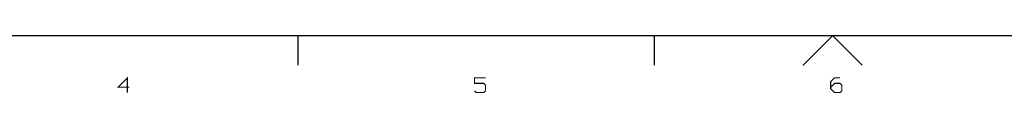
# Model space of a CAD drawing. Extents: x -14005 to 19505, y -9605 to 12407.
# Tile 2 of 7: x -3844 to 4446, y -9584 to -9093. Entities that reach past the tile are written whole.
import ezdxf

# ---------------------------------------------------------------- set-up
doc = ezdxf.new("R2010")
doc.units = 0
doc.header["$MEASUREMENT"] = 0
doc.layers.add('1', color=7, linetype='CONTINUOUS')

msp = doc.modelspace()

# ---------------------------------------------------------------- linework, layer by layer
at = {"layer": '1', "const_width": 10}
for points in [[(19000, -9100), (-13500, -9100)], [(-1500, -9350), (-1500, -9100)], [(1500, -9100), (1500, -9350)], [(2750, -9350), (3000, -9100), (3250, -9350)], [(-2937, -9579), (-2937, -9455), (-3015, -9533), (-2922, -9533)], [(-15, -9564), (1, -9579), (63, -9579), (78, -9564), (78, -9517), (63, -9502), (-15, -9502), (-15, -9455), (78, -9455)], [(3063, -9455), (3016, -9455), (2985, -9486), (2985, -9548), (3016, -9579), (3063, -9579), (3078, -9564), (3078, -9517), (3063, -9502), (3016, -9502), (2985, -9533)]]:
    msp.add_lwpolyline(points, dxfattribs=at)

doc.saveas('drawing.dxf')
